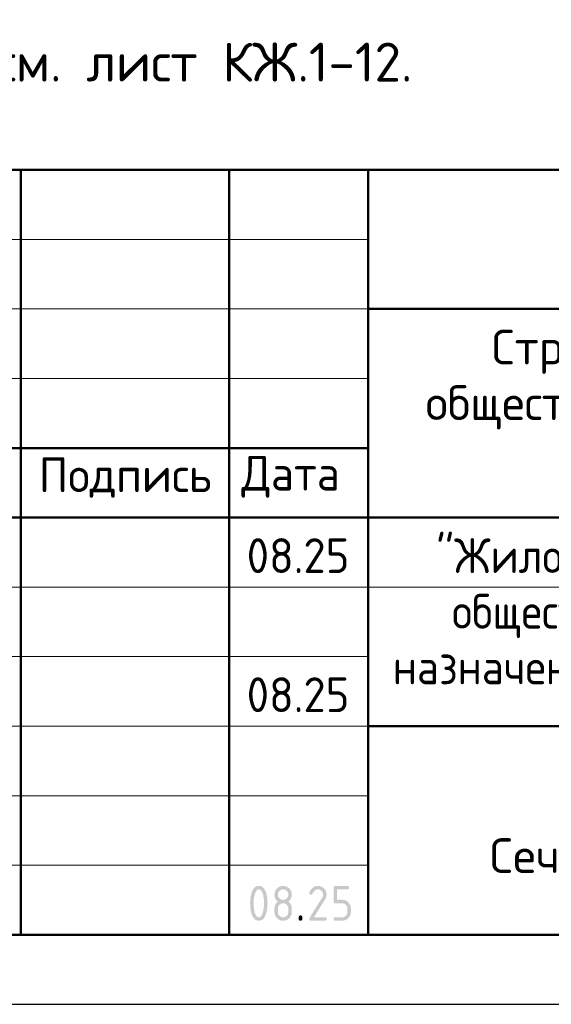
# Model space of a CAD drawing. Header units: millimetres. Extents: x 0 to 42000, y 0 to 29700.
# Tile 51 of 64: x 26992 to 30816, y 0 to 7080. Entities that reach past the tile are written whole.
import ezdxf

# ---------------------------------------------------------------- set-up
doc = ezdxf.new("R2010")
doc.units = ezdxf.units.MM
doc.layers.add('Standard', color=7, linetype='Continuous', lineweight=25)
doc.styles.add('ISOCPEUR', font='txt')

msp = doc.modelspace()

# ---------------------------------------------------------------- hatches: boundary and pattern name
at = {"layer": 'Standard', "linetype": 'Continuous', "lineweight": 25, "transparency": 33554687}
h = msp.add_hatch(color=7, dxfattribs=at)
h.paths.add_polyline_path([(28749.8, 726.3), (28749.8, 734), (28749.4, 741.6), (28749, 749.1), (28748.2, 756.4), (28747.4, 763.7), (28746.1, 770.8), (28744.9, 777.9), (28743.2, 784.8), (28742, 790), (28740.6, 794.5), (28739.1, 799), (28737.6, 802.9), (28736, 806.8), (28734.2, 810), (28732.5, 813.3), (28730.5, 815.9), (28728.6, 818.5), (28726.5, 820.4), (28724.4, 822.4), (28722.2, 823.7), (28719.9, 824.9), (28717.5, 825.6), (28715.1, 826.2), (28712.5, 826.2), (28709.9, 826.2), (28707.5, 825.6), (28705.1, 824.9), (28702.9, 823.6), (28700.6, 822.3), (28698.6, 820.4), (28696.5, 818.4), (28694.6, 815.8), (28692.7, 813.2), (28690.9, 810), (28689.2, 806.7), (28687.6, 802.8), (28686, 798.9), (28684.6, 794.4), (28683.2, 789.8), (28681.9, 784.6), (28680.2, 777.6), (28679, 770.4), (28677.7, 763.3), (28676.8, 756), (28676, 748.7), (28675.6, 741.3), (28675.2, 733.9), (28675.2, 726.3), (28675.2, 718.6), (28675.6, 711.1), (28676, 703.5), (28676.8, 696.2), (28677.6, 688.9), (28678.9, 681.8), (28680.1, 674.7), (28681.8, 667.8), (28683, 662.6), (28684.4, 658.1), (28685.8, 653.5), (28687.4, 649.7), (28689, 645.8), (28690.8, 642.5), (28692.5, 639.3), (28694.4, 636.7), (28696.4, 634.1), (28698.4, 632.2), (28700.5, 630.2), (28702.8, 628.9), (28705, 627.6), (28707.5, 627), (28709.9, 626.3), (28712.5, 626.3), (28715.1, 626.3), (28717.5, 627), (28719.9, 627.6), (28722.2, 628.9), (28724.4, 630.2), (28726.5, 632.2), (28728.6, 634.1), (28730.5, 636.7), (28732.5, 639.3), (28734.2, 642.5), (28736, 645.8), (28737.6, 649.7), (28739.1, 653.5), (28740.6, 658.1), (28742, 662.6), (28743.2, 667.8), (28744.9, 674.7), (28746.1, 681.8), (28747.4, 688.9), (28748.2, 696.2), (28749, 703.5), (28749.4, 711.1), (28749.8, 718.6)])
h.paths.add_polyline_path([(28774.9, 726.3), (28774.9, 720.7), (28774.7, 715.3), (28774.5, 709.9), (28774.2, 704.7), (28773.8, 699.5), (28773.3, 694.5), (28772.8, 689.4), (28772.1, 684.6), (28771.4, 679.8), (28770.6, 675.1), (28769.7, 670.5), (28768.7, 666.1), (28767.7, 661.6), (28766.5, 657.3), (28765.3, 653.1), (28763.9, 649), (28761.9, 643), (28759.6, 637.8), (28757.3, 632.6), (28754.7, 628.1), (28752.1, 623.7), (28749.1, 619.9), (28746.2, 616.2), (28743, 613.2), (28739.8, 610.2), (28736.3, 608), (28732.8, 605.8), (28729, 604.3), (28725.1, 602.8), (28721, 602), (28716.9, 601.3), (28712.5, 601.3), (28708.1, 601.3), (28704, 602), (28699.8, 602.8), (28696, 604.3), (28692.2, 605.7), (28688.7, 608), (28685.2, 610.2), (28682, 613.2), (28678.7, 616.1), (28675.8, 619.9), (28672.9, 623.6), (28670.3, 628), (28667.7, 632.5), (28665.4, 637.7), (28663.1, 642.9), (28661.1, 648.8), (28659.7, 652.9), (28658.5, 657.2), (28657.3, 661.4), (28656.3, 665.9), (28655.2, 670.3), (28654.4, 675), (28653.5, 679.6), (28652.9, 684.5), (28652.2, 689.3), (28651.6, 694.4), (28651.1, 699.4), (28650.8, 704.6), (28650.5, 709.8), (28650.3, 715.3), (28650.1, 720.7), (28650.1, 726.3), (28650.1, 731.9), (28650.3, 737.3), (28650.5, 742.7), (28650.8, 748), (28651.1, 753.2), (28651.6, 758.2), (28652.2, 763.3), (28652.9, 768.1), (28653.5, 772.9), (28654.4, 777.6), (28655.2, 782.2), (28656.3, 786.7), (28657.3, 791.1), (28658.5, 795.4), (28659.7, 799.7), (28661.1, 803.7), (28663.1, 809.7), (28665.4, 814.9), (28667.7, 820.1), (28670.3, 824.5), (28672.9, 829), (28675.8, 832.7), (28678.7, 836.4), (28682, 839.4), (28685.2, 842.4), (28688.7, 844.6), (28692.2, 846.8), (28696, 848.3), (28699.8, 849.8), (28704, 850.5), (28708.1, 851.3), (28712.5, 851.3), (28716.9, 851.3), (28721, 850.5), (28725.1, 849.8), (28729, 848.3), (28732.8, 846.8), (28736.3, 844.6), (28739.8, 842.3), (28743, 839.4), (28746.2, 836.4), (28749.1, 832.6), (28752.1, 828.9), (28754.7, 824.4), (28757.3, 820), (28759.6, 814.7), (28761.9, 809.5), (28763.9, 803.6), (28765.3, 799.5), (28766.5, 795.2), (28767.7, 791), (28768.7, 786.5), (28769.7, 782.1), (28770.6, 777.4), (28771.4, 772.8), (28772.1, 768), (28772.8, 763.1), (28773.3, 758.1), (28773.8, 753.1), (28774.2, 747.9), (28774.5, 742.7), (28774.7, 737.3), (28774.9, 731.9)], flags=16)
h = msp.add_hatch(color=7, dxfattribs=at)
h.paths.add_polyline_path([(28887.4, 626.3), (28891.3, 626.3), (28894.9, 627), (28898.5, 627.7), (28901.8, 629.1), (28905.1, 630.4), (28908.1, 632.5), (28911.1, 634.5), (28913.8, 637.2), (28916.6, 639.9), (28918.6, 643), (28920.6, 646), (28922, 649.3), (28923.3, 652.6), (28924, 656.3), (28924.7, 659.9), (28924.7, 663.8), (28924.7, 688.8), (28924.7, 692.7), (28924, 696.3), (28923.3, 699.9), (28922, 703.2), (28920.6, 706.5), (28918.5, 709.5), (28916.5, 712.6), (28913.8, 715.3), (28911, 718.1), (28908, 720.1), (28905, 722.2), (28901.7, 723.6), (28898.4, 724.9), (28894.8, 725.6), (28891.2, 726.3), (28887.4, 726.3), (28883.4, 726.3), (28879.8, 725.6), (28876.2, 724.9), (28872.9, 723.6), (28869.6, 722.2), (28866.6, 720.2), (28863.6, 718.1), (28860.9, 715.4), (28858.2, 712.7), (28856.1, 709.7), (28854.1, 706.6), (28852.7, 703.3), (28851.4, 700), (28850.7, 696.4), (28850, 692.7), (28850, 688.8), (28850, 663.8), (28850, 659.9), (28850.7, 656.3), (28851.4, 652.6), (28852.7, 649.3), (28854.1, 646), (28856.1, 643), (28858.2, 639.9), (28860.9, 637.2), (28863.6, 634.5), (28866.6, 632.5), (28869.6, 630.4), (28872.9, 629.1), (28876.2, 627.7), (28879.8, 627), (28883.4, 626.3)])
h.paths.add_polyline_path([(28887.4, 601.3), (28884.1, 601.3), (28881, 601.6), (28877.9, 601.9), (28874.9, 602.4), (28871.9, 603), (28869, 603.9), (28866.1, 604.7), (28863.4, 605.9), (28860.6, 607), (28858, 608.4), (28855.3, 609.9), (28852.8, 611.6), (28850.3, 613.3), (28847.9, 615.3), (28845.5, 617.3), (28843.2, 619.6), (28840.9, 621.9), (28838.9, 624.2), (28836.9, 626.7), (28835.2, 629.2), (28833.5, 631.7), (28832.1, 634.3), (28830.7, 637), (28829.5, 639.8), (28828.4, 642.5), (28827.5, 645.4), (28826.7, 648.3), (28826.1, 651.3), (28825.5, 654.3), (28825.3, 657.4), (28825, 660.5), (28825, 663.8), (28825, 688.8), (28825, 692.7), (28825.4, 696.4), (28825.8, 700.1), (28826.5, 703.6), (28827.3, 707.1), (28828.5, 710.4), (28829.7, 713.7), (28831.2, 716.8), (28832.8, 719.9), (28834.7, 722.9), (28836.7, 725.8), (28839.1, 728.6), (28841.4, 731.3), (28844.1, 733.9), (28846.9, 736.4), (28850, 738.8), (28846.9, 741.2), (28844.1, 743.7), (28841.4, 746.3), (28839.1, 749), (28836.7, 751.8), (28834.7, 754.7), (28832.8, 757.6), (28831.2, 760.8), (28829.7, 763.9), (28828.5, 767.2), (28827.3, 770.5), (28826.5, 774), (28825.8, 777.5), (28825.4, 781.2), (28825, 784.9), (28825, 788.8), (28825, 792), (28825.3, 795.1), (28825.5, 798.3), (28826.1, 801.3), (28826.7, 804.3), (28827.5, 807.2), (28828.4, 810.1), (28829.5, 812.8), (28830.7, 815.6), (28832.1, 818.2), (28833.5, 820.9), (28835.2, 823.4), (28836.9, 825.9), (28838.9, 828.3), (28840.9, 830.7), (28843.2, 833), (28845.5, 835.3), (28847.9, 837.3), (28850.3, 839.3), (28852.8, 841), (28855.3, 842.7), (28858, 844.1), (28860.6, 845.6), (28863.4, 846.7), (28866.1, 847.9), (28869, 848.7), (28871.9, 849.6), (28874.9, 850.1), (28877.9, 850.7), (28881, 851), (28884.1, 851.3), (28887.4, 851.3), (28890.6, 851.3), (28893.7, 851), (28896.8, 850.7), (28899.8, 850.1), (28902.8, 849.6), (28905.7, 848.7), (28908.6, 847.9), (28911.3, 846.7), (28914.1, 845.6), (28916.7, 844.1), (28919.4, 842.7), (28921.9, 841), (28924.4, 839.3), (28926.8, 837.3), (28929.2, 835.3), (28931.5, 833), (28933.8, 830.7), (28935.8, 828.3), (28937.8, 825.9), (28939.5, 823.4), (28941.2, 820.9), (28942.6, 818.2), (28944, 815.6), (28945.2, 812.8), (28946.3, 810.1), (28947.2, 807.2), (28948, 804.3), (28948.6, 801.3), (28949.2, 798.3), (28949.4, 795.1), (28949.7, 792), (28949.7, 788.8), (28949.7, 784.9), (28949.3, 781.2), (28949, 777.5), (28948.2, 774), (28947.4, 770.5), (28946.2, 767.2), (28945, 763.9), (28943.5, 760.8), (28941.9, 757.6), (28940, 754.7), (28938, 751.8), (28935.6, 749), (28933.3, 746.3), (28930.6, 743.7), (28927.8, 741.2), (28924.7, 738.8), (28929.2, 735.4), (28932.9, 731.6), (28936.5, 727.8), (28939.4, 723.6), (28942.2, 719.4), (28944.2, 714.8), (28946.2, 710.2), (28947.4, 705.3), (28947.7, 704), (28948, 702.4), (28948.2, 700.8), (28948.4, 698.9), (28948.6, 697), (28948.8, 694.7), (28949, 692.5), (28949.2, 689.9), (28949.3, 687.3), (28949.4, 684.4), (28949.5, 681.4), (28949.6, 678.2), (28949.7, 674.9), (28949.7, 671.3), (28949.7, 667.7), (28949.7, 663.8), (28949.7, 660.5), (28949.4, 657.4), (28949.2, 654.3), (28948.6, 651.3), (28948, 648.3), (28947.2, 645.4), (28946.3, 642.5), (28945.2, 639.8), (28944, 637), (28942.6, 634.3), (28941.2, 631.7), (28939.5, 629.2), (28937.8, 626.7), (28935.8, 624.2), (28933.8, 621.9), (28931.5, 619.6), (28929.2, 617.3), (28926.8, 615.3), (28924.4, 613.3), (28921.9, 611.6), (28919.4, 609.9), (28916.7, 608.4), (28914.1, 607), (28911.3, 605.9), (28908.6, 604.7), (28905.7, 603.9), (28902.8, 603), (28899.8, 602.4), (28896.8, 601.9), (28893.7, 601.6), (28890.6, 601.3)], flags=16)
h.paths.add_polyline_path([(28887.4, 751.2), (28891.3, 751.2), (28894.9, 751.9), (28898.5, 752.6), (28901.8, 754), (28905.1, 755.3), (28908.1, 757.4), (28911.1, 759.4), (28913.8, 762.1), (28916.6, 764.8), (28918.6, 767.9), (28920.6, 770.9), (28922, 774.2), (28923.3, 777.5), (28924, 781.2), (28924.7, 784.8), (28924.7, 788.7), (28924.7, 792.6), (28924, 796.2), (28923.3, 799.8), (28922, 803.1), (28920.6, 806.4), (28918.5, 809.5), (28916.5, 812.5), (28913.8, 815.2), (28911, 818), (28908, 820), (28905, 822.1), (28901.7, 823.5), (28898.4, 824.8), (28894.8, 825.5), (28891.2, 826.2), (28887.4, 826.2), (28883.4, 826.2), (28879.8, 825.5), (28876.2, 824.9), (28872.9, 823.5), (28869.6, 822.1), (28866.6, 820.1), (28863.6, 818), (28860.9, 815.3), (28858.2, 812.6), (28856.1, 809.6), (28854.1, 806.6), (28852.7, 803.2), (28851.4, 799.9), (28850.7, 796.3), (28850, 792.7), (28850, 788.7), (28850, 784.8), (28850.7, 781.2), (28851.4, 777.5), (28852.7, 774.2), (28854.1, 770.9), (28856.1, 767.9), (28858.2, 764.8), (28860.9, 762.1), (28863.6, 759.4), (28866.6, 757.4), (28869.6, 755.3), (28872.9, 754), (28876.2, 752.6), (28879.8, 751.9), (28883.4, 751.2)])
for points in [[(29137.2, 851.3), (29140.4, 851.3), (29143.5, 851), (29146.6, 850.7), (29149.7, 850.1), (29152.7, 849.6), (29155.5, 848.7), (29158.4, 847.9), (29161.2, 846.7), (29164, 845.6), (29166.6, 844.2), (29169.2, 842.7), (29171.8, 841), (29174.3, 839.3), (29176.7, 837.3), (29179.1, 835.3), (29181.4, 833), (29183.6, 830.7), (29185.7, 828.3), (29187.6, 825.9), (29189.4, 823.4), (29191.1, 820.9), (29192.5, 818.2), (29193.9, 815.6), (29195.1, 812.8), (29196.2, 810.1), (29197.1, 807.2), (29197.9, 804.3), (29198.5, 801.3), (29199.1, 798.3), (29199.4, 795.2), (29199.6, 792), (29199.6, 788.8), (29199.6, 784.4), (29198.9, 779.9), (29198.2, 775.4), (29196.8, 770.9), (29195.4, 766.4), (29193.2, 761.9), (29191.1, 757.4), (29188.3, 752.8), (29109.5, 626.3), (29187.2, 626.3), (29188.7, 626.3), (29190.1, 626.1), (29191.4, 625.9), (29192.6, 625.6), (29193.8, 625.2), (29194.8, 624.6), (29195.7, 624), (29196.5, 623.2), (29197.3, 622.4), (29197.9, 621.4), (29198.5, 620.5), (29198.9, 619.3), (29199.2, 618.1), (29199.4, 616.7), (29199.6, 615.4), (29199.6, 613.8), (29199.6, 612.2), (29199.4, 610.9), (29199.2, 609.5), (29198.9, 608.3), (29198.5, 607.2), (29197.9, 606.2), (29197.3, 605.2), (29196.5, 604.4), (29195.7, 603.6), (29194.8, 603), (29193.8, 602.5), (29192.6, 602.1), (29191.4, 601.7), (29190.1, 601.5), (29188.7, 601.3), (29187.2, 601.3), (29087.2, 601.3), (29085.6, 601.3), (29084.2, 601.5), (29082.9, 601.7), (29081.7, 602.1), (29080.5, 602.5), (29079.6, 603), (29078.6, 603.6), (29077.8, 604.4), (29077, 605.2), (29076.4, 606.2), (29075.9, 607.1), (29075.5, 608.3), (29075.1, 609.5), (29074.9, 610.9), (29074.7, 612.2), (29074.7, 613.8), (29074.7, 615.7), (29075.2, 617.5), (29075.7, 619.3), (29076.8, 621), (29168.4, 768.1), (29170, 770.6), (29171.1, 773.2), (29172.3, 775.7), (29173.1, 778.3), (29173.9, 780.9), (29174.3, 783.5), (29174.7, 786.1), (29174.7, 788.7), (29174.7, 792.6), (29174, 796.2), (29173.3, 799.8), (29171.9, 803.1), (29170.5, 806.4), (29168.5, 809.5), (29166.4, 812.5), (29163.7, 815.3), (29160.9, 818), (29157.9, 820.1), (29154.9, 822.1), (29151.6, 823.5), (29148.2, 824.9), (29144.6, 825.6), (29141, 826.2), (29137.2, 826.2), (29134.5, 826.2), (29131.9, 825.8), (29129.3, 825.3), (29126.8, 824.3), (29124.2, 823.3), (29121.7, 821.8), (29119.2, 820.3), (29116.8, 818.4), (29114.3, 816.4), (29111.9, 814), (29109.5, 811.5), (29107.2, 808.6), (29104.8, 805.6), (29102.5, 802.2), (29100.2, 798.7), (29098, 794.8), (29097.1, 793.3), (29096, 792.2), (29094.9, 791), (29093.6, 790.3), (29092.2, 789.5), (29090.6, 789.1), (29089, 788.8), (29087.2, 788.8), (29085.6, 788.8), (29084.2, 789), (29082.9, 789.1), (29081.7, 789.5), (29080.5, 789.9), (29079.6, 790.5), (29078.6, 791.1), (29077.8, 791.9), (29077, 792.7), (29076.4, 793.6), (29075.9, 794.6), (29075.5, 795.8), (29075.1, 797), (29074.9, 798.3), (29074.7, 799.7), (29074.7, 801.2), (29074.7, 802.7), (29075, 803.9), (29075.3, 805.2), (29075.8, 806.4), (29078.7, 812), (29081.9, 816.9), (29085, 821.8), (29088.4, 826), (29091.8, 830.2), (29095.4, 833.7), (29099, 837.2), (29102.8, 840.1), (29106.6, 842.9), (29110.7, 845), (29114.8, 847.1), (29119.1, 848.5), (29123.4, 849.9), (29127.9, 850.6), (29132.4, 851.3)], [(29249.6, 738.8), (29249.6, 838.8), (29249.6, 840.4), (29249.8, 841.7), (29250, 843.1), (29250.4, 844.3), (29250.8, 845.4), (29251.3, 846.4), (29251.9, 847.4), (29252.7, 848.2), (29253.5, 848.9), (29254.5, 849.5), (29255.4, 850.1), (29256.6, 850.5), (29257.8, 850.9), (29259.1, 851.1), (29260.5, 851.3), (29262.1, 851.3), (29349.3, 851.3), (29350.9, 851.3), (29352.2, 851.1), (29353.6, 850.9), (29354.8, 850.5), (29356, 850.1), (29356.9, 849.5), (29357.9, 848.9), (29358.7, 848.2), (29359.5, 847.4), (29360.1, 846.4), (29360.6, 845.4), (29361, 844.2), (29361.4, 843.1), (29361.6, 841.7), (29361.8, 840.3), (29361.8, 838.8), (29361.8, 837.2), (29361.6, 835.8), (29361.4, 834.5), (29361, 833.3), (29360.6, 832.1), (29360.1, 831.1), (29359.5, 830.2), (29358.7, 829.4), (29357.9, 828.6), (29356.9, 828), (29356, 827.4), (29354.8, 827), (29353.6, 826.6), (29352.2, 826.4), (29350.9, 826.2), (29349.3, 826.2), (29274.6, 826.2), (29274.6, 751.3), (29312, 751.3), (29315.3, 751.3), (29318.4, 751), (29321.5, 750.8), (29324.5, 750.2), (29327.5, 749.6), (29330.4, 748.8), (29333.2, 747.9), (29336, 746.7), (29338.8, 745.6), (29341.4, 744.2), (29344, 742.7), (29346.6, 741), (29349.1, 739.3), (29351.5, 737.3), (29353.9, 735.3), (29356.1, 733), (29358.4, 730.7), (29360.4, 728.2), (29362.4, 725.8), (29364.1, 723.3), (29365.8, 720.8), (29367.2, 718.1), (29368.7, 715.5), (29369.8, 712.7), (29370.9, 710), (29371.8, 707.1), (29372.7, 704.2), (29373.2, 701.2), (29373.8, 698.2), (29374.1, 695.1), (29374.4, 692), (29374.4, 688.8), (29374.4, 663.8), (29374.4, 660.6), (29374.1, 657.4), (29373.8, 654.3), (29373.2, 651.3), (29372.6, 648.3), (29371.8, 645.4), (29370.9, 642.5), (29369.8, 639.8), (29368.6, 637), (29367.2, 634.4), (29365.8, 631.7), (29364.1, 629.2), (29362.3, 626.7), (29360.3, 624.3), (29358.3, 621.9), (29356, 619.6), (29353.7, 617.3), (29351.3, 615.3), (29348.9, 613.3), (29346.4, 611.6), (29343.9, 609.9), (29341.2, 608.4), (29338.6, 607), (29335.9, 605.9), (29333.1, 604.7), (29330.2, 603.9), (29327.4, 603), (29324.4, 602.4), (29321.4, 601.9), (29318.3, 601.6), (29315.2, 601.3), (29312, 601.3), (29262.1, 601.3), (29260.5, 601.3), (29259.1, 601.5), (29257.8, 601.7), (29256.6, 602.1), (29255.4, 602.5), (29254.5, 603), (29253.5, 603.6), (29252.7, 604.4), (29251.9, 605.2), (29251.3, 606.2), (29250.8, 607.2), (29250.4, 608.3), (29250, 609.5), (29249.8, 610.9), (29249.6, 612.2), (29249.6, 613.8), (29249.6, 615.4), (29249.8, 616.7), (29250, 618.1), (29250.4, 619.3), (29250.8, 620.5), (29251.3, 621.4), (29251.9, 622.4), (29252.7, 623.2), (29253.5, 624), (29254.5, 624.6), (29255.4, 625.2), (29256.6, 625.6), (29257.8, 625.9), (29259.1, 626.1), (29260.5, 626.3), (29262.1, 626.3), (29311.9, 626.3), (29315.8, 626.3), (29319.5, 627), (29323.1, 627.7), (29326.4, 629.1), (29329.7, 630.4), (29332.7, 632.5), (29335.7, 634.5), (29338.5, 637.2), (29341.2, 639.9), (29343.2, 643), (29345.2, 646), (29346.6, 649.3), (29348, 652.6), (29348.6, 656.3), (29349.3, 659.9), (29349.3, 663.8), (29349.3, 688.8), (29349.3, 692.7), (29348.6, 696.3), (29347.9, 699.9), (29346.6, 703.2), (29345.2, 706.5), (29343.2, 709.5), (29341.1, 712.6), (29338.4, 715.3), (29335.6, 718), (29332.6, 720.1), (29329.6, 722.2), (29326.3, 723.5), (29323, 724.9), (29319.4, 725.6), (29315.8, 726.3), (29311.9, 726.3), (29262.1, 726.3), (29260.5, 726.3), (29259.1, 726.5), (29257.8, 726.7), (29256.6, 727.1), (29255.4, 727.5), (29254.5, 728), (29253.5, 728.6), (29252.7, 729.4), (29251.9, 730.2), (29251.3, 731.2), (29250.8, 732.1), (29250.4, 733.3), (29250, 734.5), (29249.8, 735.9), (29249.6, 737.2)], [(28999.8, 626.3), (28999.8, 627.9), (29000, 629.3), (29000.2, 630.6), (29000.6, 631.8), (29001, 633), (29001.6, 634), (29002.2, 634.9), (29003, 635.7), (29003.7, 636.5), (29004.7, 637.1), (29005.7, 637.7), (29006.9, 638.1), (29008.1, 638.5), (29009.4, 638.7), (29010.8, 638.9), (29012.3, 638.9), (29013.9, 638.9), (29015.3, 638.7), (29016.7, 638.5), (29017.8, 638.1), (29019, 637.7), (29020, 637.1), (29021, 636.5), (29021.7, 635.7), (29022.5, 634.9), (29023.1, 634), (29023.7, 633), (29024.1, 631.8), (29024.5, 630.6), (29024.7, 629.3), (29024.9, 627.9), (29024.9, 626.3), (29024.9, 613.8), (29024.9, 612.2), (29024.7, 610.9), (29024.5, 609.5), (29024.1, 608.3), (29023.7, 607.2), (29023.1, 606.2), (29022.5, 605.2), (29021.7, 604.4), (29021, 603.6), (29020, 603), (29019, 602.5), (29017.8, 602.1), (29016.7, 601.7), (29015.3, 601.5), (29013.9, 601.3), (29012.3, 601.3), (29010.8, 601.3), (29009.4, 601.5), (29008.1, 601.7), (29006.9, 602.1), (29005.7, 602.5), (29004.7, 603), (29003.7, 603.6), (29003, 604.4), (29002.2, 605.2), (29001.6, 606.2), (29001, 607.2), (29000.6, 608.3), (29000.2, 609.5), (29000, 610.9), (28999.8, 612.2), (28999.8, 613.8)]]:
    msp.add_hatch(color=7, dxfattribs=at).paths.add_polyline_path(points, flags=16)

# ---------------------------------------------------------------- linework, layer by layer
at = {"layer": 'Standard', "color": 7, "linetype": 'Continuous', "lineweight": 50, "transparency": 33554687}
for p, q in [((23000, 6000), (41500, 6000)), ((27000, 500), (27000, 6000)), ((28500, 500), (28500, 6000)), ((29500, 500), (29500, 6000)), ((29500, 5000), (41500, 5000)), ((23000, 4000), (29500, 4000)), ((23000, 4000), (29500, 4000)), ((23000, 3500), (29500, 3500)), ((23000, 3500), (29500, 3500)), ((29500, 3500), (41500, 3500)), ((29500, 2000), (41500, 2000))]:
    msp.add_line(p, q, dxfattribs=at)
at = {"layer": 'Standard', "color": 7, "linetype": 'Continuous', "lineweight": 13, "transparency": 33554687}
for p, q in [((23000, 5500), (29500, 5500)), ((23000, 5000), (29500, 5000)), ((23000, 4500), (29500, 4500)), ((23000, 3000), (29500, 3000)), ((23000, 2500), (29500, 2500)), ((23000, 2500), (29500, 2500)), ((23000, 2000), (29500, 2000)), ((23000, 2000), (29500, 2000)), ((23000, 1500), (29500, 1500)), ((23000, 1000), (29500, 1000))]:
    msp.add_line(p, q, dxfattribs=at)
at = {"layer": 'Standard', "color": 7, "linetype": 'Continuous', "lineweight": 25, "transparency": 33554687}
msp.add_line((23000, 500), (41500, 500), dxfattribs=at)
msp.add_line((23000, 500), (41500, 500), dxfattribs=at)
msp.add_line((23000, 500), (41500, 500), dxfattribs=at)
msp.add_lwpolyline([(0, 0), (42000, 0), (42000, 29700), (0, 29700), (0, 0)], close=True, dxfattribs=at)
at = {"layer": 'Standard', "color": 7, "linetype": 'Continuous', "lineweight": 50, "transparency": 33554687}
msp.add_lwpolyline([(2000, 29200), (41500, 29200), (41500, 500), (2000, 500), (2000, 29200)], close=True, dxfattribs=at)
at = {"layer": 'Standard', "color": 7, "linetype": 'Continuous', "lineweight": 13, "transparency": 33554687}
msp.add_lwpolyline([(41500, 29200), (2000, 29200), (2000, 3000), (41500, 3000), (41500, 29200)], dxfattribs=at)
at = {"layer": 'Standard', "color": 7, "linetype": 'Continuous', "lineweight": 25, "transparency": 33554687}
msp.add_lwpolyline([(41500, 6000), (23000, 6000), (23000, 500), (41500, 500), (41500, 6000)], dxfattribs=at)

# ---------------------------------------------------------------- texts
at = {"layer": 'Standard', "color": 7, "linetype": 'Continuous', "lineweight": 13, "transparency": 33554687, "insert": (23000, 6742.7), "char_height": 280, "width": 6923.399, "attachment_point": 4, "style": 'ISOCPEUR'}
msp.add_mtext('\\A1;{\\fISOCPEUR|i0|b0;\\H279.999995;\\W1.000000;\\C7;1. Сечения г-г, г1-г1 см. лист КЖ.1-12.}\\P', dxfattribs=at)
at = {"layer": 'Standard', "color": 7, "linetype": 'Continuous', "lineweight": 25, "transparency": 33554687, "char_height": 250, "attachment_point": 7, "style": 'ISOCPEUR'}
for s, insert, width in [('\\W0.99;Строительство жилого комплекса со встроенными помещениями', (30387.5, 4533.3), 10343.943), ('\\W0.99;общественно-делового, коммерческого назначения и поликлиническим', (29912.5, 4133.3), 11292.266), ('\\W0.96;Подпись', (27129.4, 3642.8), 1344.28), ('\\W0.94;Дата', (28587.7, 3642.8), 967.736), ('\\W0.90;"Жилой дом со встроенными помещениями', (29988.6, 3033.3), 6132.511), ('\\W0.94;08.25', (28625.1, 3101.3), 891.679), ('\\W0.90;общественно-делового и коммерческого', (30102.3, 2633.3), 5904.546), ('\\W0.90;назначения на первом этаже здания" поз. 3.1', (29676.1, 2233.3), 6756.078), ('\\W0.94;08.25', (28625.1, 2101.3), 891.679)]:
    msp.add_mtext(s, dxfattribs=dict(at, insert=insert, width=width))
at = {"layer": 'Standard', "color": 7, "linetype": 'Continuous', "lineweight": 25, "transparency": 33554687, "insert": (33000, 1570.8), "char_height": 250, "width": 5316.875, "attachment_point": 2, "line_spacing_factor": 0.903614}
msp.add_mtext('\\A1;{\\fISOCPEUR|i0|b0;\\H250.000000;\\W1.000000;\\C7;Деталь плана 1.}\\P{\\fISOCPEUR|i0|b0;\\H250.000000;\\W1.000000;\\C7;Сечения по перекрытию а-а, б-б}\\P', dxfattribs=at)

doc.saveas('drawing.dxf')
